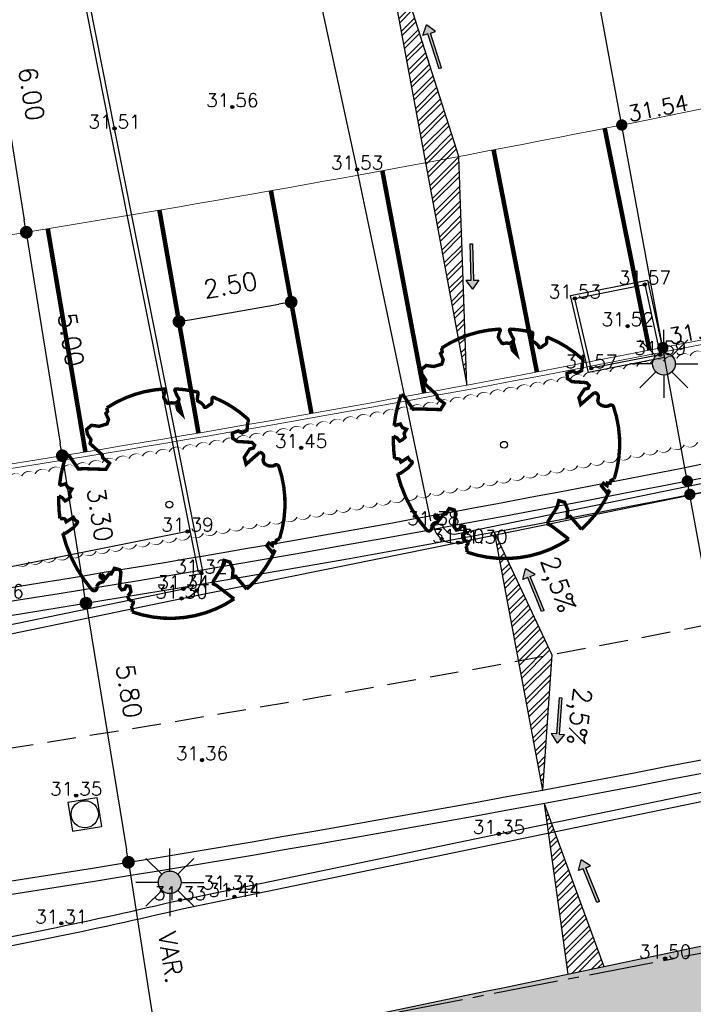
# Model space of a CAD drawing. Header units: metres. Extents: x 202952 to 203755, y 348879 to 349702.
# Tile 26 of 82: x 203249 to 203264, y 349342 to 349364. Entities that reach past the tile are written whole.
import ezdxf
from ezdxf.enums import TextEntityAlignment as Align

# ---------------------------------------------------------------- set-up
doc = ezdxf.new("R2010")
doc.units = ezdxf.units.M
for name, pattern in [('1-200 CENTER', [4.28625, 2.8575, -0.47625, 0.47625, -0.47625]), ('1-200 HIDDEN', [0.9525, 0.635, -0.3175]), ('PH 1-1 STREEP', [2, 1, -1])]:
    doc.linetypes.add(name, pattern=pattern)
for name, color, linetype in [('PH-BEST-BEBOUWING', 1, 'Continuous'), ('PH-BEST-BEBOUWING-ARCERING', 254, 'Continuous'), ('PH-BEST-KADASTRALE-GRENS', 240, '1-200 CENTER'), ('PH-INM-HOOGTE', 20, 'Continuous'), ('PH-INM-HOOGTEPUNT', 20, 'Continuous'), ('PH-INM-KANTVERHARDING', 253, 'Continuous'), ('PH-NIEUW-AAND-DPROF', 1, 'Continuous'), ('PH-NIEUW-AFWATERINGSPROFIEL', 7, 'Continuous'), ('PH-NIEUW-BAND-20-30', 115, 'Continuous'), ('PH-NIEUW-HOOGTES', 170, 'Continuous'), ('PH-NIEUW-LICHTMAST-HOUT', 40, 'Continuous'), ('PH-NIEUW-LICHTMAST-KROMMAST', 40, 'Continuous'), ('PH-NIEUW-LICHTMAST-VERPLAATSEN', 40, 'Continuous'), ('PH-NIEUW-MAATVOERING', 2, 'Continuous'), ('PH-ONTWERP-WEGAS', 2, '1-200 HIDDEN'), ('PH-RIO-PUTRAND-AANBRENGEN', 7, 'Continuous')]:
    doc.layers.add(name, color=color, linetype=linetype)
for name, color, linetype, transparency in [('PH-NIEUW-AFSCHEIDING MATERIAAL PARKEERVAK', 115, 'PH 1-1 STREEP', 0.5), ('PH-NIEUW-BEPLANTING- OMRANDING', 115, 'Continuous', 0.5), ('PH-NIEUW-BEPLANTING-BOOM', 98, 'Continuous', 0.4), ('PH-NIEUW-BEPLANTING-HAAG', 115, '1-200 BLOKHAAG', 0.5)]:
    doc.layers.add(name, color=color, linetype=linetype, transparency=transparency)
doc.layers.add('PH-NIEUW-AFSCHEIDING PARKEERVAK MAATVOERING', color=115, linetype='Continuous', lineweight=5)
doc.layers.add('PH-NIEUW-OPSLUITBAND-10', color=115, linetype='Continuous', lineweight=18)
doc.styles.add('1-200', font='romans.shx', dxfattribs={"height": 0.4})
doc.styles.add('ISO', font='ISO')
doc.styles.add('ROMANS', font='romans.shx')
doc.linetypes.add('1-200 BLOKHAAG', pattern='A,0,-0.035,[1,Gras.shx,S=5,R=0,X=0,Y=0.0025],-0.475', length=0.51)
doc.dimstyles.new('BEMATING200', dxfattribs={"dimtxt": 0.4, "dimasz": 0.28, "dimexe": 0.5, "dimexo": 0.1, "dimgap": 0.4, "dimtad": 1, "dimlfac": -0.1, "dimzin": 0, "dimdsep": 46, "dimtxsty": '1-200', "dimblk": 'DOT', "dimcen": 0.09, "dimclrd": 8, "dimclre": 8, "dimclrt": 256, "dimadec": 3, "dimazin": 0, "dimtfac": 1, "dimtmove": 2, "dimatfit": 3, "dimfxl": 1, "dimtolj": 1, "dimtzin": 0, "dimarcsym": 0})

# ---------------------------------------------------------------- blocks, each defined once
blk = doc.blocks.new('A$C6E307431')
blk.add_hatch(color=256).paths.add_polyline_path([(0.679, 0.51, 1), (0.821, 0.99, 1)])
at = {"color": 9, "flags": 128}
for points in [[(0.75, 1), (0.75, 1.5)], [(0.573, 0.927), (0.22, 1.28)], [(0.927, 0.927), (1.28, 1.28)], [(0.5, 0.75), (0, 0.75)], [(1, 0.75), (1.5, 0.75)], [(0.573, 0.573), (0.22, 0.22)], [(0.75, 0.5), (0.75, 0)], [(0.927, 0.573), (1.28, 0.22)]]:
    blk.add_lwpolyline(points, dxfattribs=at)
at = {"color": 9}
blk.add_circle((0.75, 0.75), 0.25, dxfattribs=at)
blk = doc.blocks.new('*U22')
at = {"const_width": 0.03}
blk.add_lwpolyline([(0.0865, 0.9424), (0.0882, 0.9444), (0.0899, 0.9462), (0.0915, 0.9478), (0.093, 0.9493), (0.0945, 0.9508), (0.096, 0.9523), (0.0974, 0.9539), (0.0989, 0.9558), (0.1003, 0.9579), (0.1016, 0.9604), (0.1026, 0.9635), (0.1033, 0.9672), (0.1035, 0.9716), (0.103, 0.9769), (0.1018, 0.9832), (0.0951, 1.0069, -0.52938), (0.1058, 1.0198, -0.087139), (0.4437, 0.9249, -0.372341), (0.4569, 0.8945), (0.4708, 0.8238), (0.436, 0.7892), (0.3984, 0.7971), (0.3534, 0.7633), (0.3706, 0.7205), (0.4172, 0.7055), (0.5424, 0.7342), (0.5729, 0.7174), (0.5699, 0.6905), (0.5414, 0.6729), (0.5154, 0.5883), (0.5486, 0.534), (0.6336, 0.6693, -0.504641), (0.6812, 0.6279, 0.331948), (0.7087, 0.5842, 0.282008), (0.7986, 0.6008), (0.7914, 0.597, -0.512156), (0.8325, 0.5967, -0.16076), (1.0189, -0.0112), (0.9955, -0.0338), (0.9953, -0.0588), (0.9724, -0.063), (0.9752, -0.0876), (0.9396, -0.0761), (0.9288, -0.1038), (0.9728, -0.1331), (0.9865, -0.1439), (1.0107, -0.1198, -0.106371), (0.8681, -0.5221), (0.7411, -0.4402), (0.7175, -0.4564), (0.7025, -0.389), (0.6572, -0.3347), (0.6047, -0.3352), (0.6059, -0.398), (0.5661, -0.5355), (0.5721, -0.5618), (0.601, -0.5659), (0.786, -0.6366, -0.236298), (-0.045, -1.0027, 0.159625), (-0.0694, -0.954, 0.350802), (-0.063, -0.9056, -0.504641), (-0.12, -0.8786), (-0.1061, -0.834), (-0.1295, -0.7925), (-0.1603, -0.7956), (-0.165, -0.8288), (-0.1884, -0.8423), (-0.2161, -0.8211), (-0.24, -0.695), (-0.2582, -0.6767), (-0.3044, -0.6782), (-0.3172, -0.733), (-0.3361, -0.7389), (-0.3538, -0.7846), (-0.4007, -0.7595, 0.733583), (-0.3835, -0.7945, -0.861625), (-0.374, -0.8255, 0.279978), (-0.4086, -0.8785), (-0.4072, -0.8805, -0.827056), (-0.4416, -0.9165, -0.116774), (-0.8304, -0.5113), (-0.8229, -0.5098), (-0.8167, -0.5081), (-0.8118, -0.5062), (-0.8079, -0.504), (-0.8049, -0.5018), (-0.8026, -0.4995), (-0.8009, -0.4972), (-0.7535, -0.4368), (-0.7525, -0.4347), (-0.7517, -0.4327), (-0.751, -0.4307), (-0.7503, -0.4287), (-0.7497, -0.4266), (-0.7489, -0.4245), (-0.7481, -0.4222), (-0.747, -0.4198), (-0.7457, -0.4171), (-0.7443, -0.4142), (-0.7427, -0.4112), (-0.741, -0.408), (-0.7394, -0.4048), (-0.7378, -0.4015), (-0.7364, -0.3982), (-0.7352, -0.3949), (-0.7342, -0.3918), (-0.7335, -0.3887), (-0.7331, -0.3858), (-0.733, -0.3831), (-0.7332, -0.3807), (-0.7336, -0.3786), (-0.7343, -0.3768), (-0.7353, -0.3754), (-0.7365, -0.3745), (-0.738, -0.3738), (-0.7397, -0.3735), (-0.7416, -0.3732), (-0.7436, -0.3731), (-0.7458, -0.3729), (-0.7481, -0.3725), (-0.7504, -0.372), (-0.7528, -0.3711), (-0.7552, -0.37), (-0.7577, -0.3686), (-0.7602, -0.367), (-0.7627, -0.3652), (-0.7653, -0.3633), (-0.7679, -0.3612), (-0.7706, -0.3591), (-0.7733, -0.357), (-0.776, -0.3548), (-0.7787, -0.3525), (-0.7813, -0.35), (-0.8299, -0.4057), (-0.8323, -0.403), (-0.8346, -0.4), (-0.8366, -0.3969), (-0.8385, -0.3935), (-0.8407, -0.3903), (-0.8438, -0.3875), (-0.8483, -0.3856), (-0.8548, -0.3849), (-0.8637, -0.3857), (-0.8758, -0.3885), (-0.8914, -0.3935, -0.040997), (-0.9582, -0.2054), (-0.9235, -0.2114), (-0.8925, -0.2313), (-0.876, -0.2163), (-0.8562, -0.1854), (-0.8752, -0.1563), (-0.8646, -0.1134), (-0.904, -0.1102), (-0.9304, -0.0846), (-0.9784, -0.116, -0.05814), (-0.9976, 0.1658), (-0.9704, 0.1604), (-0.8597, 0.0728), (-0.8119, 0.0894), (-0.6256, 0.1385), (-0.6098, 0.2), (-0.6818, 0.2287), (-0.6928, 0.2523), (-0.8243, 0.3168), (-0.8272, 0.3537), (-0.8716, 0.3914), (-0.8897, 0.428), (-0.8593, 0.4757), (-0.7915, 0.4863), (-0.7299, 0.5265), (-0.7292, 0.568), (-0.7676, 0.6133), (-0.7574, 0.6324), (-0.7726, 0.662, -0.13428), (-0.3328, 0.967, -0.541727), (-0.3193, 0.9566), (-0.3215, 0.9279), (-0.3211, 0.913), (-0.319, 0.9015), (-0.3158, 0.893), (-0.3116, 0.8867), (-0.307, 0.8821), (-0.3021, 0.8784), (-0.2974, 0.8752), (-0.2931, 0.8718), (-0.2892, 0.8684), (-0.2856, 0.865), (-0.2823, 0.8618), (-0.2791, 0.859), (-0.2759, 0.8567), (-0.2728, 0.8551), (-0.2695, 0.8543), (-0.266, 0.8545), (-0.2623, 0.8554), (-0.2585, 0.8569), (-0.2545, 0.8589), (-0.2505, 0.861), (-0.2463, 0.8633), (-0.2421, 0.8653), (-0.2379, 0.8671), (-0.2336, 0.8684), (-0.2294, 0.8693), (-0.2252, 0.87), (-0.2211, 0.8706), (-0.2171, 0.8712), (-0.2132, 0.8719), (-0.2096, 0.873), (-0.2061, 0.8744), (-0.2029, 0.8764), (-0.1999, 0.8789), (-0.1972, 0.8817), (-0.1947, 0.8848), (-0.1926, 0.8648), (-0.1881, 0.8597), (-0.1668, 0.8236), (-0.1221, 0.7992), (-0.1854, 0.9016), (-0.1842, 0.9047), (-0.1834, 0.9077), (-0.183, 0.9107), (-0.1832, 0.9136), (-0.1839, 0.9166), (-0.1854, 0.9195), (-0.1875, 0.9226), (-0.1905, 0.9258), (-0.1943, 0.9293), (-0.1988, 0.9333), (-0.2041, 0.9381), (-0.2099, 0.9438), (-0.2164, 0.9507), (-0.2235, 0.959), (-0.2399, 0.9802, -0.543104), (-0.2342, 0.9962, -0.046766), (-0.0468, 1.0235, -0.385168), (-0.0363, 1.0149), (-0.0305, 0.9765), (-0.0276, 0.9645), (-0.0243, 0.9561), (-0.0208, 0.9506), (-0.017, 0.9475), (-0.0132, 0.9459), (-0.0093, 0.9454), (-0.0055, 0.9452), (-0.0017, 0.9448), (0.0019, 0.9441), (0.0054, 0.9431), (0.0088, 0.942), (0.0122, 0.9407), (0.0154, 0.9393), (0.0186, 0.9379), (0.0217, 0.9364), (0.0248, 0.935), (0.0278, 0.9335), (0.0307, 0.9321), (0.0334, 0.9306), (0.036, 0.9291), (0.0383, 0.9275), (0.0404, 0.9259), (0.0422, 0.9241), (0.0438, 0.9223), (0.0451, 0.9204), (0.0462, 0.9185), (0.0473, 0.9168), (0.0483, 0.9152), (0.0494, 0.9138), (0.0506, 0.9128), (0.0521, 0.9121), (0.0537, 0.9118), (0.0556, 0.912), (0.0577, 0.9126), (0.06, 0.9135), (0.0623, 0.9148), (0.0647, 0.9165), (0.0672, 0.9184), (0.0696, 0.9207), (0.0719, 0.9232), (0.0742, 0.926), (0.0765, 0.9288), (0.0787, 0.9318), (0.0807, 0.9346), (0.0827, 0.9374), (0.0847, 0.94)], format="xyb", close=True, dxfattribs=at)
blk.add_circle((0, 0), 0.03)
blk = doc.blocks.new('houten lichtmast')
at = {"layer": 'PH-NIEUW-LICHTMAST-HOUT'}
blk.add_hatch(color=256, dxfattribs=at).paths.add_polyline_path([(0.679, 0.51, 1), (0.821, 0.99, 1)])
at = {"layer": 'PH-NIEUW-LICHTMAST-KROMMAST', "color": 9, "flags": 128}
for points in [[(0.75, 1), (0.75, 1.5)], [(0.573, 0.927), (0.22, 1.28)], [(0.927, 0.927), (1.28, 1.28)], [(0.5, 0.75), (0, 0.75)], [(1, 0.75), (1.5, 0.75)], [(0.573, 0.573), (0.22, 0.22)], [(0.75, 0.5), (0.75, 0)], [(0.927, 0.573), (1.28, 0.22)]]:
    blk.add_lwpolyline(points, dxfattribs=at)
at = {"layer": 'PH-NIEUW-LICHTMAST-KROMMAST', "color": 9}
blk.add_circle((0.75, 0.75), 0.25, dxfattribs=at)
blk = doc.blocks.new('MARKER', base_point=(45, 10))
at = {"color": 0}
for radius in [0.35, 0.25]:
    blk.add_circle((45, 10), radius, dxfattribs=at)
at = {"color": 0, "style": 'ISO'}
blk.add_attdef('MARKER', (45.6, 10), '', height=0.9, dxfattribs=at)
blk = doc.blocks.new('AFWATERINGSPIJL')
at = {"ltscale": 0.5}
blk.add_hatch(color=256, dxfattribs=at).paths.add_polyline_path([(-0.058, 0.239), (-0.132, 0.151), (-0.75, 0.671), (-0.789, 0.625), (-0.171, 0.105), (-0.245, 0.016), (0, 0)])
for points in [[(-0.75, 0.671), (-0.789, 0.625)], [(-0.75, 0.671), (-0.132, 0.151)], [(-0.789, 0.625), (-0.171, 0.105)], [(-0.132, 0.151), (-0.058, 0.239), (0, 0)], [(-0.171, 0.105), (-0.245, 0.016), (0, 0)]]:
    blk.add_lwpolyline(points, dxfattribs=at)
blk = doc.blocks.new('_Dot')
at = {"color": 0, "linetype": 'ByBlock', "lineweight": -2}
blk.add_line((-0.5, 0), (-1, 0), dxfattribs=at)
at = {"color": 0, "linetype": 'ByBlock', "const_width": 0.5}
blk.add_lwpolyline([(-0.25, 0, 1), (0.25, 0, 1)], format="xyb", close=True, dxfattribs=at)
blk = doc.blocks.new('*D71')
at = {"layer": 'Defpoints', "color": 0, "transparency": 16777216}
for p in [(203248.435, 349365.005), (203249.388, 349359.082), (203249.388, 349359.082)]:
    blk.add_point(p, dxfattribs=at)
at = {"layer": 'PH-NIEUW-MAATVOERING', "color": 8, "lineweight": -2, "transparency": 16777216}
blk.add_line((203248.48, 349364.728), (203249.344, 349359.358), dxfattribs=at)
at = {"layer": 'PH-NIEUW-MAATVOERING', "color": 8, "lineweight": -2, "transparency": 16777216, "xscale": 0.28, "yscale": 0.28, "zscale": 0.28}
for p, rotation in [((203248.435, 349365.005), 99.14177824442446), ((203249.388, 349359.082), 279.1417782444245)]:
    blk.add_blockref('_Dot', p, dxfattribs=dict(at, rotation=rotation))
at = {"layer": 'PH-NIEUW-MAATVOERING', "transparency": 16777216, "insert": (203249.504, 349362.139), "char_height": 0.4, "attachment_point": 5, "rotation": 279.1418, "style": '1-200'}
blk.add_mtext('\\A1;6.00', dxfattribs=at)
blk = doc.blocks.new('*D72')
at = {"layer": 'Defpoints', "color": 0, "transparency": 16777216}
for p in [(203249.388, 349359.082), (203250.183, 349354.145), (203250.183, 349354.145)]:
    blk.add_point(p, dxfattribs=at)
at = {"layer": 'PH-NIEUW-MAATVOERING', "color": 8, "lineweight": -2, "transparency": 16777216}
blk.add_line((203249.433, 349358.805), (203250.138, 349354.422), dxfattribs=at)
at = {"layer": 'PH-NIEUW-MAATVOERING', "color": 8, "lineweight": -2, "transparency": 16777216, "xscale": 0.28, "yscale": 0.28, "zscale": 0.28}
for p, rotation in [((203249.388, 349359.082), 99.14177824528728), ((203250.183, 349354.145), 279.1417782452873)]:
    blk.add_blockref('_Dot', p, dxfattribs=dict(at, rotation=rotation))
at = {"layer": 'PH-NIEUW-MAATVOERING', "transparency": 16777216, "insert": (203250.378, 349356.709), "char_height": 0.4, "attachment_point": 5, "rotation": 279.1418, "style": '1-200'}
blk.add_mtext('\\A1;5.00', dxfattribs=at)
blk = doc.blocks.new('*D73')
at = {"layer": 'Defpoints', "color": 0, "transparency": 16777216}
for p in [(203250.183, 349354.145), (203250.707, 349350.887), (203250.707, 349350.887)]:
    blk.add_point(p, dxfattribs=at)
at = {"layer": 'PH-NIEUW-MAATVOERING', "color": 8, "lineweight": -2, "transparency": 16777216}
blk.add_line((203250.227, 349353.869), (203250.663, 349351.164), dxfattribs=at)
at = {"layer": 'PH-NIEUW-MAATVOERING', "color": 8, "lineweight": -2, "transparency": 16777216, "xscale": 0.28, "yscale": 0.28, "zscale": 0.28}
for p, rotation in [((203250.183, 349354.145), 99.14177824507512), ((203250.707, 349350.887), 279.1417782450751)]:
    blk.add_blockref('_Dot', p, dxfattribs=dict(at, rotation=rotation))
at = {"layer": 'PH-NIEUW-MAATVOERING', "transparency": 16777216, "insert": (203251.018, 349352.842), "char_height": 0.4, "attachment_point": 5, "rotation": 279.1418, "style": '1-200'}
blk.add_mtext('\\A1;3.30', dxfattribs=at)
blk = doc.blocks.new('*D74')
at = {"layer": 'Defpoints', "color": 0, "transparency": 16777216}
for p in [(203250.707, 349350.887), (203251.645, 349345.163), (203251.645, 349345.163)]:
    blk.add_point(p, dxfattribs=at)
at = {"layer": 'PH-NIEUW-MAATVOERING', "color": 8, "lineweight": -2, "transparency": 16777216}
blk.add_line((203250.752, 349350.611), (203251.599, 349345.44), dxfattribs=at)
at = {"layer": 'PH-NIEUW-MAATVOERING', "color": 8, "lineweight": -2, "transparency": 16777216, "xscale": 0.28, "yscale": 0.28, "zscale": 0.28}
for p, rotation in [((203250.707, 349350.887), 99.30263138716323), ((203251.645, 349345.163), 279.3026313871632)]:
    blk.add_blockref('_Dot', p, dxfattribs=dict(at, rotation=rotation))
at = {"layer": 'PH-NIEUW-MAATVOERING', "transparency": 16777216, "insert": (203251.659, 349348.941), "char_height": 0.4, "attachment_point": 5, "rotation": 279.3026, "style": '1-200'}
blk.add_mtext('\\A1;5.80', dxfattribs=at)
blk = doc.blocks.new('*D75')
at = {"layer": 'Defpoints', "color": 0, "transparency": 16777216}
for p in [(203251.645, 349345.163), (203252.336, 349340.768), (203252.336, 349340.768)]:
    blk.add_point(p, dxfattribs=at)
at = {"layer": 'PH-NIEUW-MAATVOERING', "color": 8, "lineweight": -2, "transparency": 16777216}
blk.add_line((203251.688, 349344.887), (203252.292, 349341.045), dxfattribs=at)
at = {"layer": 'PH-NIEUW-MAATVOERING', "color": 8, "lineweight": -2, "transparency": 16777216, "xscale": 0.28, "yscale": 0.28, "zscale": 0.28}
for p, rotation in [((203251.645, 349345.163), 98.9320975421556), ((203252.336, 349340.768), 278.9320975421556)]:
    blk.add_blockref('_Dot', p, dxfattribs=dict(at, rotation=rotation))
at = {"layer": 'PH-NIEUW-MAATVOERING', "transparency": 16777216, "insert": (203252.583, 349343.059), "char_height": 0.4, "attachment_point": 5, "rotation": 278.9321, "style": '1-200'}
blk.add_mtext('\\A1;VAR.', dxfattribs=at)
blk = doc.blocks.new('*D77')
at = {"layer": 'Defpoints', "color": 0, "transparency": 16777216}
for p in [(203255.239, 349357.54), (203255.239, 349357.54), (203252.76, 349357.109)]:
    blk.add_point(p, dxfattribs=at)
at = {"layer": 'PH-NIEUW-MAATVOERING', "color": 8, "lineweight": -2, "transparency": 16777216}
blk.add_line((203253.036, 349357.157), (203254.963, 349357.492), dxfattribs=at)
at = {"layer": 'PH-NIEUW-MAATVOERING', "color": 8, "lineweight": -2, "transparency": 16777216, "xscale": 0.28, "yscale": 0.28, "zscale": 0.28}
for p, rotation in [((203255.239, 349357.54), 9.861466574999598), ((203252.76, 349357.109), 189.8614665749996)]:
    blk.add_blockref('_Dot', p, dxfattribs=dict(at, rotation=rotation))
at = {"layer": 'PH-NIEUW-MAATVOERING', "transparency": 16777216, "insert": (203253.897, 349357.916), "char_height": 0.4, "attachment_point": 5, "rotation": 9.8615, "style": '1-200'}
blk.add_mtext('\\A1;2.50', dxfattribs=at)
blk = doc.blocks.new('*U26')
for p, q in [((-0.325, 0.325), (-0.325, -0.325)), ((-0.325, 0.325), (0.325, 0.325)), ((0.325, 0.325), (0.325, -0.325)), ((-0.325, -0.325), (0.325, -0.325))]:
    blk.add_line(p, q)
blk.add_circle((0, 0), 0.3)

msp = doc.modelspace()

# ---------------------------------------------------------------- hatches: boundary and pattern name
at = {"layer": 'PH-BEST-BEBOUWING-ARCERING'}
msp.add_hatch(color=256, dxfattribs=at).paths.add_polyline_path([(203265.86, 349337.51), (203264.691, 349343.091), (203264.63, 349343.38), (203259.876, 349342.382), (203259.534, 349342.311), (203256.906, 349341.759), (203253.413, 349341.026), (203257.336, 349322.349), (203258.057, 349318.988), (203259.492, 349312.081), (203268.341, 349313.89), (203268.629, 349313.949), (203266.4, 349324.737), (203264.729, 349332.822), (203266.589, 349333.378)])
at = {"layer": 'PH-NIEUW-AFWATERINGSPROFIEL', "ltscale": 0.2, "transparency": 33554687}
h = msp.add_hatch(dxfattribs=at)
h.set_pattern_fill('ANSI32', color=252, scale=0.025)
h.paths.add_polyline_path([(203258.943, 349360.758), (203257.107, 349366.518), (203259.121, 349355.704)])
h = msp.add_hatch(dxfattribs=at)
h.set_pattern_fill('ANSI32', color=252, scale=0.025)
h.paths.add_polyline_path([(203260.993, 349349.747), (203259.725, 349352.46), (203260.787, 349346.758)])
h = msp.add_hatch(dxfattribs=at)
h.set_pattern_fill('ANSI32', color=252, scale=0.025)
h.paths.add_polyline_path([(203260.824, 349346.462), (203261.347, 349342.691), (203262.147, 349342.859)])

# ---------------------------------------------------------------- linework, layer by layer
at = {"layer": 'PH-BEST-BEBOUWING'}
msp.add_lwpolyline([(203253.413, 349341.026), (203256.906, 349341.759), (203259.534, 349342.311), (203259.876, 349342.382), (203264.63, 349343.38), (203264.691, 349343.091), (203265.86, 349337.51), (203266.589, 349333.378), (203264.729, 349332.822), (203266.4, 349324.737), (203268.629, 349313.949), (203268.341, 349313.89), (203259.492, 349312.081), (203258.057, 349318.988), (203257.336, 349322.349), (203253.413, 349341.026)], close=True, dxfattribs=at)
at = {"layer": 'PH-BEST-KADASTRALE-GRENS', "ltscale": 0.5}
msp.add_line((203253.41, 349341.043), (203264.477, 349343.191), dxfattribs=at)
at = {"layer": 'PH-INM-KANTVERHARDING'}
for p, q in [((203258.378, 349352.612), (203258.576, 349352.64)), ((203252.816, 349350.992), (203258.929, 349352.224)), ((203253.058, 349351.513), (203253.255, 349351.545)), ((203253.288, 349351.591), (203253.189, 349351.571))]:
    msp.add_line(p, q, dxfattribs=at)
at = {"layer": 'PH-INM-KANTVERHARDING', "flags": 128}
for points in [[(203253.189, 349351.571), (203251.24, 349361.355), (203249.311, 349371.116)], [(203253.288, 349351.591), (203251.338, 349361.374), (203249.409, 349371.135)], [(203258.323, 349352.708), (203256.696, 349360.47), (203255.242, 349367.195), (203265.001, 349369.065), (203267.957, 349354.601)], [(203252.949, 349352.472), (203247.026, 349351.285)]]:
    msp.add_lwpolyline(points, dxfattribs=at)
for points in [[(203263.486, 349356.312), (203261.807, 349355.983), (203261.408, 349357.684), (203263.111, 349358.021)], [(203263.39, 349356.375), (203261.867, 349356.077), (203261.505, 349357.622), (203263.05, 349357.927)]]:
    msp.add_lwpolyline(points, close=True, dxfattribs=at)
for points in [[(203258.378, 349352.612, 0.431999), (203258.929, 349352.224), (203267.587, 349354.002, 0.451135), (203267.973, 349354.606)], [(203258.576, 349352.64, 0.431846), (203258.889, 349352.42), (203267.552, 349354.199, 0.4556), (203267.781, 349354.551, 0.195472)], [(203217.025, 349334.585, -0.461272), (203221.482, 349340.772), (203226.933, 349341.138, 0.012257), (203241.12, 349342.292, 0.014651), (203246.946, 349343.132, 0.014836), (203252.785, 349344.328), (203259.827, 349345.789), (203269.789, 349347.841), (203280.366, 349350.022), (203291.686, 349352.366, -0.40296), (203292.316, 349351.992)], [(203217.155, 349334.634), (203217.215, 349334.649, -0.460144), (203221.497, 349340.573), (203226.945, 349340.939, 0.012257), (203241.142, 349342.093, 0.014653), (203246.98, 349342.935, 0.014829), (203252.828, 349344.133), (203259.868, 349345.593), (203269.829, 349347.645), (203280.406, 349349.826), (203291.73, 349352.171, -0.404918), (203292.123, 349351.939, -0.210866)], [(203207.905, 349346.598), (203218.252, 349347.258), (203229.358, 349348.022, 0.034889), (203246.941, 349349.982), (203252.791, 349351.19, 0.452769), (203253.058, 349351.513, 0.214159)]]:
    msp.add_lwpolyline(points, format="xyb", dxfattribs=at)
at = {"layer": 'PH-INM-KANTVERHARDING'}
for points in [[(203252.936, 349351.016, 0.365948), (203253.255, 349351.545)], [(203207.893, 349346.389), (203218.265, 349347.058), (203229.369, 349347.823, 0.034889), (203246.979, 349349.785), (203252.816, 349350.992, 0.206717)]]:
    msp.add_lwpolyline(points, format="xyb", dxfattribs=at)
at = {"layer": 'PH-NIEUW-AAND-DPROF'}
msp.add_lwpolyline([(203266.097, 349342.146), (203264.57, 349350.438), (203260.127, 349374.562)], dxfattribs=at)
at = {"layer": 'PH-NIEUW-AFSCHEIDING MATERIAAL PARKEERVAK', "ltscale": 0.2, "transparency": 33554687, "const_width": 0.1}
for points in [[(203262.164, 349361.378), (203263.152, 349356.477)], [(203259.71, 349360.903), (203260.666, 349355.995)], [(203257.252, 349360.443), (203258.177, 349355.53)], [(203254.792, 349360), (203255.686, 349355.08)], [(203252.329, 349359.572), (203253.191, 349354.646)], [(203249.863, 349359.159), (203250.694, 349354.229)]]:
    msp.add_lwpolyline(points, dxfattribs=at)
at = {"layer": 'PH-NIEUW-AFSCHEIDING PARKEERVAK MAATVOERING', "lineweight": 13}
msp.add_arc((203186.486, 349745.698), 391.7, 277.8486, 281.63765, dxfattribs=at)
at = {"layer": 'PH-NIEUW-AFWATERINGSPROFIEL', "ltscale": 0.08}
for p, q in [((203258.943, 349360.758), (203257.107, 349366.518)), ((203257.107, 349366.518), (203259.121, 349355.704)), ((203259.121, 349355.704), (203258.943, 349360.758)), ((203259.725, 349352.46), (203260.787, 349346.758)), ((203259.725, 349352.46), (203260.993, 349349.747)), ((203260.993, 349349.747), (203260.787, 349346.758)), ((203260.824, 349346.462), (203261.347, 349342.691))]:
    msp.add_line(p, q, dxfattribs=at)
msp.add_lwpolyline([(203260.824, 349346.462), (203262.147, 349342.859)], dxfattribs=at)
at = {"layer": 'PH-NIEUW-BAND-20-30'}
for points in [[(203276.082, 349356.062), (203267.115, 349354.215, -0.036433), (203209.435, 349346.657)], [(203267.785, 349347.819, -0.028188), (203222.514, 349341.199)]]:
    msp.add_lwpolyline(points, format="xyb", dxfattribs=at)
for radius, start, end in [(400, 273.29144, 281.63765), (405.8, 275.08974, 281.54814)]:
    msp.add_arc((203186.486, 349745.698), radius, start, end, dxfattribs=at)
at = {"layer": 'PH-NIEUW-BEPLANTING- OMRANDING'}
for points in [[(203264.346, 349356.408, 0, 0.03, 0.520567), (203264.052, 349356.349, 0, 0.03, 0.520567), (203263.757, 349356.291, 0, 0.03, 0.520567), (203263.463, 349356.232, 0, 0.03, 0.520567), (203263.169, 349356.174, 0, 0.03, 0.520567), (203262.874, 349356.116, 0, 0.03, 0.520567), (203262.58, 349356.059, 0, 0.03, 0.520567), (203262.285, 349356.001, 0, 0.03, 0.520567), (203261.991, 349355.944, 0, 0.03, 0.520567), (203261.696, 349355.887, 0, 0.03, 0.520567), (203261.402, 349355.831, 0, 0.03, 0.520567), (203261.107, 349355.774, 0, 0.03, 0.520567), (203260.813, 349355.718, 0, 0.03, 0.520567), (203260.518, 349355.662, 0, 0.03, 0.520567), (203260.223, 349355.606, 0, 0.03, 0.520567), (203259.928, 349355.55, 0, 0.03, 0.520567), (203259.633, 349355.495, 0, 0.03, 0.520567), (203259.339, 349355.44, 0, 0.03, 0.520567), (203259.044, 349355.385, 0, 0.03, 0.520567), (203258.749, 349355.33, 0, 0.03, 0.520567), (203258.454, 349355.276, 0, 0.03, 0.520567), (203258.159, 349355.221, 0, 0.03, 0.520567), (203257.863, 349355.167, 0, 0.03, 0.520567), (203257.568, 349355.113, 0, 0.03, 0.520567), (203257.273, 349355.06, 0, 0.03, 0.520567), (203256.978, 349355.006, 0, 0.03, 0.520567), (203256.683, 349354.953, 0, 0.03, 0.520567), (203256.387, 349354.9, 0, 0.03, 0.520567), (203256.092, 349354.848, 0, 0.03, 0.520567), (203255.797, 349354.795, 0, 0.03, 0.520567), (203255.501, 349354.743, 0, 0.03, 0.520567), (203255.206, 349354.691, 0, 0.03, 0.520567), (203254.91, 349354.639, 0, 0.03, 0.520567), (203254.615, 349354.587, 0, 0.03, 0.520567), (203254.319, 349354.536, 0, 0.03, 0.520567), (203254.024, 349354.485, 0, 0.03, 0.520567), (203253.728, 349354.434, 0, 0.03, 0.520567), (203253.432, 349354.383, 0, 0.03, 0.520567), (203253.137, 349354.333, 0, 0.03, 0.520567), (203252.841, 349354.283, 0, 0.03, 0.520567), (203252.545, 349354.233, 0, 0.03, 0.520567), (203252.249, 349354.183, 0, 0.03, 0.520567), (203251.953, 349354.133, 0, 0.03, 0.520567), (203251.657, 349354.084, 0, 0.03, 0.520567), (203251.361, 349354.035, 0, 0.03, 0.520567), (203251.065, 349353.986, 0, 0.03, 0.520567), (203250.769, 349353.937, 0, 0.03, 0.520567), (203250.473, 349353.889, 0, 0.03, 0.520567), (203250.177, 349353.84, 0, 0.03, 0.520567), (203249.881, 349353.792, 0, 0.03, 0.520567), (203249.585, 349353.745, 0, 0.03, 0.520567), (203249.289, 349353.697, 0, 0.03, 0.520567), (203248.993, 349353.65, 0, 0.03, 0.520567)], [(203249.155, 349351.751, 0, 0.03, 0.520567), (203249.451, 349351.799, 0, 0.03, 0.520567), (203249.747, 349351.846, 0, 0.03, 0.520567), (203250.043, 349351.894, 0, 0.03, 0.520567), (203250.339, 349351.942, 0, 0.03, 0.520567), (203250.635, 349351.99, 0, 0.03, 0.520567), (203250.932, 349352.038, 0, 0.03, 0.520567), (203251.228, 349352.087, 0, 0.03, 0.520567), (203251.524, 349352.136, 0, 0.03, 0.520567), (203251.82, 349352.185, 0, 0.03, 0.520567), (203252.115, 349352.234, 0, 0.03, 0.520567), (203252.411, 349352.283, 0, 0.03, 0.520567), (203252.707, 349352.333, 0, 0.03, 0.520567), (203253.003, 349352.383, 0, 0.03, 0.520567), (203253.299, 349352.433, 0, 0.03, 0.520567), (203253.595, 349352.483, 0, 0.03, 0.520567), (203253.89, 349352.534, 0, 0.03, 0.520567), (203254.186, 349352.585, 0, 0.03, 0.520567), (203254.482, 349352.636, 0, 0.03, 0.520567), (203254.777, 349352.687, 0, 0.03, 0.520567), (203255.073, 349352.739, 0, 0.03, 0.520567), (203255.368, 349352.79, 0, 0.03, 0.520567), (203255.664, 349352.842, 0, 0.03, 0.520567), (203255.959, 349352.894, 0, 0.03, 0.520567), (203256.255, 349352.947, 0, 0.03, 0.520567), (203256.55, 349352.999, 0, 0.03, 0.520567), (203256.845, 349353.052, 0, 0.03, 0.520567), (203257.14, 349353.105, 0, 0.03, 0.520567), (203257.436, 349353.158, 0, 0.03, 0.520567), (203257.731, 349353.212, 0, 0.03, 0.520567), (203258.026, 349353.266, 0, 0.03, 0.520567), (203258.321, 349353.319, 0, 0.03, 0.520567), (203258.616, 349353.374, 0, 0.03, 0.520567), (203258.911, 349353.428, 0, 0.03, 0.520567), (203259.206, 349353.482, 0, 0.03, 0.520567), (203259.501, 349353.537, 0, 0.03, 0.520567), (203259.796, 349353.592, 0, 0.03, 0.520567), (203260.091, 349353.648, 0, 0.03, 0.520567), (203260.386, 349353.703, 0, 0.03, 0.520567), (203260.681, 349353.759, 0, 0.03, 0.520567), (203260.975, 349353.815, 0, 0.03, 0.520567), (203261.27, 349353.871, 0, 0.03, 0.520567), (203261.565, 349353.927, 0, 0.03, 0.520567), (203261.859, 349353.984, 0, 0.03, 0.520567), (203262.154, 349354.04, 0, 0.03, 0.520567), (203262.448, 349354.098, 0, 0.03, 0.520567), (203262.743, 349354.155, 0, 0.03, 0.520567), (203263.037, 349354.212, 0, 0.03, 0.520567), (203263.332, 349354.27, 0, 0.03, 0.520567), (203263.626, 349354.328, 0, 0.03, 0.520567), (203263.92, 349354.386, 0, 0.03, 0.520567), (203264.215, 349354.444, 0, 0.03, 0.520567)]]:
    msp.add_lwpolyline(points, format="xyseb", dxfattribs=at)
at = {"layer": 'PH-NIEUW-BEPLANTING-HAAG', "ltscale": 1.3, "flags": 128}
msp.add_lwpolyline([(203268.541, 349354.815), (203267.054, 349354.509, -0.018573), (203237.736, 349349.599)], format="xyb", dxfattribs=at)
at = {"layer": 'PH-NIEUW-HOOGTES', "const_width": 0.125}
for points in [[(203262.498, 349361.498, 1), (203262.584, 349361.407, 1)], [(203263.404, 349356.581, 1), (203263.49, 349356.489, 1)], [(203263.948, 349353.63, 1), (203264.033, 349353.539, 1)], [(203264.002, 349353.335, 1), (203264.087, 349353.244, 1)]]:
    msp.add_lwpolyline(points, format="xyb", close=True, dxfattribs=at)
at = {"layer": 'PH-NIEUW-OPSLUITBAND-10'}
for points in [[(203268.094, 349357.479), (203266.509, 349357.153, -0.018669), (203237.302, 349352.266)], [(203268.017, 349357.361), (203266.53, 349357.055, -0.018606), (203237.413, 349352.18), (203237.773, 349349.302)]]:
    msp.add_lwpolyline(points, format="xyb", dxfattribs=at)
at = {"layer": 'PH-ONTWERP-WEGAS'}
msp.add_lwpolyline([(203326.632, 349434.525, -0.321417), (203336.727, 349420.255), (203336.473, 349379.79, -0.354131), (203322.104, 349362.273), (203267.76, 349351.081, -0.039684), (203204.394, 349343.196), (203194.585, 349342.76, 0.101791), (203123.122, 349324.714)], format="xyb", dxfattribs=at)

# ---------------------------------------------------------------- block references
at = {"layer": 'PH-INM-HOOGTEPUNT', "xscale": 0.1, "yscale": 0.1, "zscale": 0.1}
for p in [(203253.939, 349361.85, 31.562), (203251.338, 349361.374, 31.512), (203256.696, 349360.47, 31.534), (203263.05, 349357.927, 31.569), (203261.505, 349357.622, 31.525), (203262.672, 349357.007, 31.523), (203263.39, 349356.375, 31.587), (203261.867, 349356.077, 31.567), (203255.459, 349354.318, 31.451), (203252.949, 349352.472, 31.386), (203258.378, 349352.612, 31.384), (203258.562, 349352.305, 31.329), (203258.929, 349352.224, 31.297), (203253.255, 349351.545, 31.319), (203252.859, 349351.202, 31.345), (203253.153, 349351.166, 31.303), (203252.816, 349350.992, 31.304), (203253.27, 349347.42, 31.359), (203250.491, 349346.635, 31.345), (203259.827, 349345.789, 31.346), (203253.859, 349344.561, 31.334), (203252.785, 349344.328, 31.331), (203253.988, 349344.401, 31.44), (203250.162, 349343.813, 31.313), (203263.499, 349343.036, 31.502)]:
    msp.add_blockref('MARKER', p, dxfattribs=at)
at = {"layer": 'PH-NIEUW-AFWATERINGSPROFIEL', "xscale": -1}
for p, rotation in [((203258.227, 349363.663), 247.6673666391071), ((203259.246, 349357.823), 51.80151101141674), ((203260.418, 349351.649), 251.9495854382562), ((203261.112, 349347.797), 45.46817277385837), ((203261.643, 349345.215), 251.9495854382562)]:
    msp.add_blockref('AFWATERINGSPIJL', p, dxfattribs=dict(at, rotation=rotation))
at = {"layer": 'PH-NIEUW-BEPLANTING-BOOM', "xscale": 2.5, "yscale": 2.5, "zscale": 2.5, "rotation": 343.4615725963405}
for p in [(203267.194, 349355.857), (203259.94, 349354.387), (203252.548, 349353.066)]:
    msp.add_blockref('*U22', p, dxfattribs=at)
at = {"layer": 'PH-NIEUW-LICHTMAST-HOUT', "color": 50}
msp.add_blockref('houten lichtmast', (203262.722, 349355.424), dxfattribs=at)
at = {"layer": 'PH-NIEUW-LICHTMAST-VERPLAATSEN', "color": 2}
msp.add_blockref('A$C6E307431', (203251.807, 349343.969), dxfattribs=at)
at = {"layer": 'PH-RIO-PUTRAND-AANBRENGEN', "rotation": 9.058837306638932}
msp.add_blockref('*U26', (203250.68, 349346.223), dxfattribs=at)

# ---------------------------------------------------------------- texts
at = {"layer": 'PH-INM-HOOGTE', "style": 'ROMANS'}
for s, p in [('31.56', (203253.939, 349361.85)), ('31.51', (203251.338, 349361.374)), ('31.53', (203256.696, 349360.47)), ('31.57', (203263.05, 349357.927)), ('31.53', (203261.505, 349357.622)), ('31.52', (203262.672, 349357.007)), ('31.59', (203263.39, 349356.375)), ('31.57', (203261.867, 349356.077)), ('31.45', (203255.459, 349354.318)), ('31.39', (203252.949, 349352.472)), ('31.38', (203258.378, 349352.612)), ('31.30', (203258.929, 349352.224)), ('31.30', (203259.445, 349352.203)), ('31.32', (203253.255, 349351.545)), ('31.34', (203252.859, 349351.202)), ('31.36', (203248.759, 349350.997)), ('31.30', (203252.816, 349350.992)), ('31.36', (203253.27, 349347.42)), ('31.35', (203250.491, 349346.635)), ('31.35', (203259.827, 349345.789)), ('31.33', (203253.859, 349344.561)), ('31.44', (203253.988, 349344.401)), ('31.33', (203252.785, 349344.328)), ('31.31', (203250.162, 349343.813)), ('31.50', (203263.499, 349343.036))]:
    msp.add_text(s, height=0.3, dxfattribs=at).set_placement(p, align=Align.CENTER)
at = {"layer": 'PH-NIEUW-AFWATERINGSPROFIEL', "ltscale": 0.08, "char_height": 0.4, "width": 2.08929, "attachment_point": 7, "style": 'ROMANS'}
for insert, rotation in [((203260.629, 349351.795), 289.656), ((203261.371, 349349.051), 262.6701)]:
    msp.add_mtext('2,5%', dxfattribs=dict(at, insert=insert, rotation=rotation))
at = {"layer": 'PH-NIEUW-HOOGTES', "style": 'ROMANS'}
for s, p in [('31.54', (203262.712, 349361.52)), ('31.44', (203263.618, 349356.602))]:
    msp.add_text(s, height=0.35, rotation=11.3664, dxfattribs=at).set_placement(p)

# ---------------------------------------------------------------- dimensions: what is measured, and where the dimension line sits
at = {"layer": 'PH-NIEUW-MAATVOERING'}
for p1, p2, picture, middle in [((203248.435, 349365.005), (203249.388, 349359.082), '*D71', (203249.504, 349362.139)), ((203249.388, 349359.082), (203250.183, 349354.145), '*D72', (203250.378, 349356.709))]:
    dim = msp.add_aligned_dim(p1=p1, p2=p2, distance=0, dimstyle='BEMATING200', override={"dimtad": 3, "dimse1": 1, "dimse2": 1}, dxfattribs=at)
    dim.commit()
    dim.dimension.update_dxf_attribs({"geometry": picture, "text_midpoint": middle})
for p1, p2, text, picture, middle in [((203252.76, 349357.109), (203255.239, 349357.54), '2.50', '*D77', (203253.897, 349357.916)), ((203251.645, 349345.163), (203252.336, 349340.768), 'VAR.', '*D75', (203252.583, 349343.059))]:
    dim = msp.add_aligned_dim(p1=p1, p2=p2, distance=0, text=text, dimstyle='BEMATING200', override={"dimtad": 3, "dimse1": 1, "dimse2": 1}, dxfattribs=at)
    dim.commit()
    dim.dimension.update_dxf_attribs({"geometry": picture, "text_midpoint": middle})
for base, p1, p2, angle, picture, middle in [((203250.707, 349350.887), (203250.183, 349354.145), (203250.707, 349350.887), 279.1418, '*D73', (203251.018, 349352.842)), ((203251.645, 349345.163), (203250.707, 349350.887), (203251.645, 349345.163), 279.3026, '*D74', (203251.659, 349348.941))]:
    dim = msp.add_linear_dim(base=base, p1=p1, p2=p2, angle=angle, dimstyle='BEMATING200', override={"dimtad": 3, "dimse1": 1, "dimse2": 1}, dxfattribs=at)
    dim.commit()
    dim.dimension.update_dxf_attribs({"geometry": picture, "text_midpoint": middle, "dimtype": 129})

doc.saveas('drawing.dxf')
